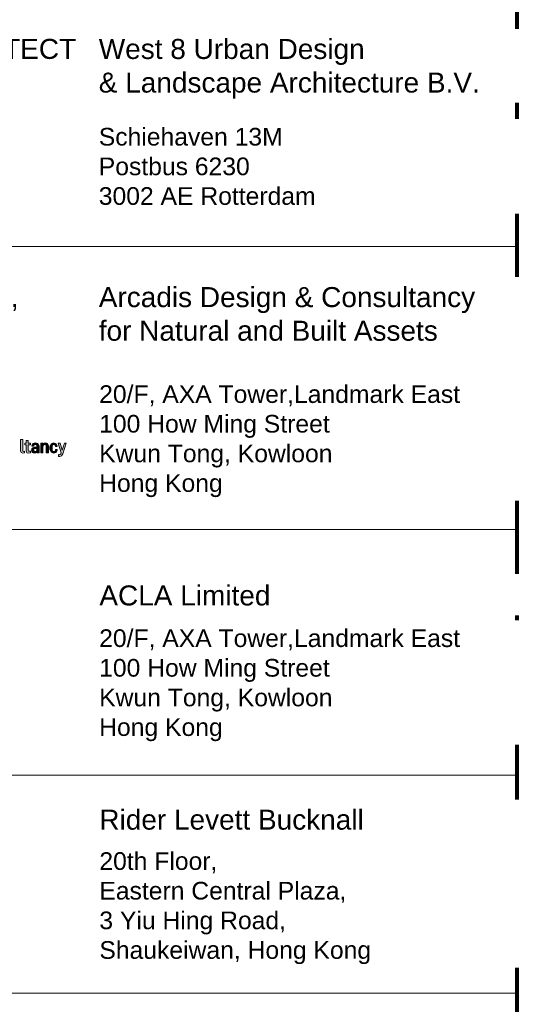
# Model space of a CAD drawing. Extents: x 0 to 1239, y 0 to 840.
# Tile 9 of 24: x 1133 to 1178, y 171 to 256. Entities that reach past the tile are written whole.
import ezdxf

# ---------------------------------------------------------------- set-up
doc = ezdxf.new("R2010")
doc.units = 0
doc.header["$LTSCALE"] = 100
doc.layers.get('0').update_dxf_attribs({"lineweight": 0})
doc.layers.add('00_Example', color=7, linetype='Continuous')
doc.layers.add('DW-TITLE', color=7, linetype='Continuous', lineweight=0)
doc.layers.add('HCL010__', color=7, linetype='Continuous', lineweight=0)
doc.styles.add('Style-Arial', font='arial.ttf', dxfattribs={"width": 0.8})

# ---------------------------------------------------------------- blocks, each defined once
blk = doc.blocks.new('logo_arcadis')
at = {"layer": 'HCL010__', "true_color": 0xe4610f}
for points in [[(6.663359, 0.485355), (6.641759, 0.492515), (6.634059, 0.513025), (6.634059, 0.657335), (6.660209, 0.657335), (6.660209, 0.518985), (6.662819, 0.510635), (6.672639, 0.507265), (6.681969, 0.508245), (6.681969, 0.488445)], [(6.733939, 0.485135), (6.713279, 0.490615), (6.703669, 0.512315), (6.703669, 0.589135), (6.685329, 0.589135), (6.685329, 0.609865), (6.703669, 0.609865), (6.703669, 0.643015), (6.729869, 0.643015), (6.729869, 0.609865), (6.759709, 0.609865), (6.759709, 0.589135), (6.729869, 0.589135), (6.729869, 0.520395), (6.733009, 0.511175), (6.743489, 0.507975), (6.757059, 0.510145), (6.757059, 0.489205)], [(6.888719, 0.487255), (6.888719, 0.611055), (6.913529, 0.611055), (6.914009, 0.591525), (6.930069, 0.608725), (6.951719, 0.613875), (6.974239, 0.604225), (6.983609, 0.579805), (6.983609, 0.487255), (6.957679, 0.487255), (6.957679, 0.574595), (6.953399, 0.588925), (6.939999, 0.593425), (6.922849, 0.585555), (6.914709, 0.565485), (6.914709, 0.487255)], [(7.050679, 0.484425), (7.017189, 0.495275), (7.003749, 0.528975), (7.003749, 0.568145), (7.017639, 0.602375), (7.050679, 0.613875), (7.083499, 0.603675), (7.095759, 0.576225), (7.095759, 0.569065), (7.071669, 0.569065), (7.071669, 0.574545), (7.067279, 0.587235), (7.051649, 0.593425), (7.034939, 0.586855), (7.029939, 0.570045), (7.029939, 0.528265), (7.035209, 0.511235), (7.052359, 0.504665), (7.067819, 0.511665), (7.071669, 0.524685), (7.071669, 0.529455), (7.095759, 0.529455), (7.095759, 0.521595), (7.083389, 0.494735)], [(7.127869, 0.44222), (7.111219, 0.444118), (7.111219, 0.465549), (7.125059, 0.463867), (7.141219, 0.475805), (7.145289, 0.489855), (7.104989, 0.611055), (7.132429, 0.611055), (7.159119, 0.523005), (7.184619, 0.611055), (7.208219, 0.611055), (7.165529, 0.474825), (7.149739, 0.449164)]]:
    blk.add_hatch(color=32, dxfattribs=at).paths.add_polyline_path(points)
h = blk.add_hatch(color=32, dxfattribs=at)
h.paths.add_polyline_path([(6.805989, 0.484645), (6.781579, 0.493385), (6.771169, 0.520185), (6.775869, 0.539115), (6.787929, 0.551645), (6.804099, 0.558595), (6.821239, 0.560705), (6.839139, 0.560705), (6.839139, 0.577635), (6.833709, 0.590875), (6.818849, 0.595325), (6.804039, 0.590815), (6.798349, 0.578395), (6.798349, 0.572155), (6.774739, 0.572155), (6.774739, 0.579585), (6.788309, 0.605085), (6.821239, 0.613875), (6.852429, 0.605145), (6.865609, 0.577415), (6.865609, 0.517305), (6.866099, 0.500275), (6.866809, 0.487255), (6.842719, 0.487255), (6.840819, 0.504885), (6.824059, 0.488555)])
h.paths.add_polyline_path([(6.816459, 0.504175), (6.803109, 0.509005), (6.797639, 0.523975), (6.805779, 0.539825), (6.823399, 0.543785), (6.839139, 0.543785), (6.839139, 0.529455), (6.832419, 0.511445)], flags=16)
at = {"layer": 'HCL010__', "color": 32, "true_color": 0xe4610f}
for p, q in [((6.660209, 0.657335), (6.634059, 0.657335)), ((6.634059, 0.657335), (6.634059, 0.513025)), ((6.660209, 0.518985), (6.660209, 0.657335)), ((6.729869, 0.643015), (6.703669, 0.643015)), ((6.703669, 0.643015), (6.703669, 0.609865)), ((6.729869, 0.609865), (6.729869, 0.643015)), ((6.634059, 0.513025), (6.641759, 0.492515)), ((6.662819, 0.510635), (6.660209, 0.518985)), ((6.672639, 0.507265), (6.662819, 0.510635)), ((6.681969, 0.508245), (6.672639, 0.507265)), ((6.681969, 0.488445), (6.681969, 0.508245)), ((6.703669, 0.609865), (6.685329, 0.609865)), ((6.685329, 0.609865), (6.685329, 0.589135)), ((6.685329, 0.589135), (6.703669, 0.589135)), ((6.703669, 0.589135), (6.703669, 0.512315)), ((6.703669, 0.512315), (6.713279, 0.490615)), ((6.759709, 0.609865), (6.729869, 0.609865)), ((6.729869, 0.520395), (6.729869, 0.589135)), ((6.729869, 0.589135), (6.759709, 0.589135)), ((6.733009, 0.511175), (6.729869, 0.520395)), ((6.743489, 0.507975), (6.733009, 0.511175)), ((6.757059, 0.510145), (6.743489, 0.507975)), ((6.757059, 0.489205), (6.757059, 0.510145)), ((6.759709, 0.589135), (6.759709, 0.609865)), ((6.775869, 0.539115), (6.771169, 0.520185)), ((6.771169, 0.520185), (6.781579, 0.493385)), ((6.788309, 0.605085), (6.774739, 0.579585)), ((6.774739, 0.579585), (6.774739, 0.572155)), ((6.774739, 0.572155), (6.798349, 0.572155)), ((6.787929, 0.551645), (6.775869, 0.539115)), ((6.804099, 0.558595), (6.787929, 0.551645)), ((6.821239, 0.613875), (6.788309, 0.605085)), ((6.797639, 0.523975), (6.805779, 0.539825)), ((6.803109, 0.509005), (6.797639, 0.523975)), ((6.798349, 0.578395), (6.804039, 0.590815)), ((6.798349, 0.572155), (6.798349, 0.578395)), ((6.816459, 0.504175), (6.803109, 0.509005)), ((6.804039, 0.590815), (6.818849, 0.595325)), ((6.821239, 0.560705), (6.804099, 0.558595)), ((6.805779, 0.539825), (6.823399, 0.543785)), ((6.832419, 0.511445), (6.816459, 0.504175)), ((6.816459, 0.504175), (6.816459, 0.504175)), ((6.818849, 0.595325), (6.833709, 0.590875)), ((6.852429, 0.605145), (6.821239, 0.613875)), ((6.839139, 0.560705), (6.821239, 0.560705)), ((6.823399, 0.543785), (6.839139, 0.543785)), ((6.824059, 0.488555), (6.840819, 0.504885)), ((6.839139, 0.529455), (6.832419, 0.511445)), ((6.833709, 0.590875), (6.839139, 0.577635)), ((6.839139, 0.577635), (6.839139, 0.560705)), ((6.839139, 0.543785), (6.839139, 0.529455)), ((6.840819, 0.504885), (6.841789, 0.504885)), ((6.841789, 0.504885), (6.842719, 0.487255)), ((6.865609, 0.577415), (6.852429, 0.605145)), ((6.865609, 0.517305), (6.865609, 0.577415)), ((6.866099, 0.500275), (6.865609, 0.517305)), ((6.866809, 0.487255), (6.866099, 0.500275)), ((6.913529, 0.611055), (6.888719, 0.611055)), ((6.888719, 0.611055), (6.888719, 0.487255)), ((6.913529, 0.591525), (6.913529, 0.611055)), ((6.914009, 0.591525), (6.913529, 0.591525)), ((6.930069, 0.608725), (6.914009, 0.591525)), ((6.914709, 0.565485), (6.922849, 0.585555)), ((6.914709, 0.487255), (6.914709, 0.565485)), ((6.922849, 0.585555), (6.939999, 0.593425)), ((6.951719, 0.613875), (6.930069, 0.608725)), ((6.939999, 0.593425), (6.953399, 0.588925)), ((6.974239, 0.604225), (6.951719, 0.613875)), ((6.953399, 0.588925), (6.957679, 0.574595)), ((6.957679, 0.574595), (6.957679, 0.487255)), ((6.983609, 0.579805), (6.974239, 0.604225)), ((6.983609, 0.487255), (6.983609, 0.579805)), ((7.017639, 0.602375), (7.003749, 0.568145)), ((7.003749, 0.568145), (7.003749, 0.528975)), ((7.003749, 0.528975), (7.017189, 0.495275)), ((7.050679, 0.613875), (7.017639, 0.602375)), ((7.029939, 0.570045), (7.034939, 0.586855)), ((7.029939, 0.528265), (7.029939, 0.570045)), ((7.035209, 0.511235), (7.029939, 0.528265)), ((7.034939, 0.586855), (7.051649, 0.593425)), ((7.052359, 0.504665), (7.035209, 0.511235)), ((7.083499, 0.603675), (7.050679, 0.613875)), ((7.051649, 0.593425), (7.067279, 0.587235)), ((7.067819, 0.511665), (7.052359, 0.504665)), ((7.067279, 0.587235), (7.071669, 0.574545)), ((7.071669, 0.524685), (7.067819, 0.511665)), ((7.071669, 0.574545), (7.071669, 0.569065)), ((7.071669, 0.569065), (7.095759, 0.569065)), ((7.095759, 0.529455), (7.071669, 0.529455)), ((7.071669, 0.529455), (7.071669, 0.524685)), ((7.083389, 0.494735), (7.095759, 0.521595)), ((7.095759, 0.576225), (7.083499, 0.603675)), ((7.095759, 0.569065), (7.095759, 0.576225)), ((7.095759, 0.521595), (7.095759, 0.529455)), ((7.132429, 0.611055), (7.104989, 0.611055)), ((7.104989, 0.611055), (7.145289, 0.489855)), ((7.158919, 0.523005), (7.132429, 0.611055)), ((7.159119, 0.523005), (7.158919, 0.523005)), ((7.184619, 0.611055), (7.159119, 0.523005)), ((7.165529, 0.474825), (7.208219, 0.611055)), ((7.208219, 0.611055), (7.184619, 0.611055)), ((6.641759, 0.492515), (6.663359, 0.485355)), ((6.663359, 0.485355), (6.681969, 0.488445)), ((6.663359, 0.485355), (6.663359, 0.485355)), ((6.713279, 0.490615), (6.733939, 0.485135)), ((6.733939, 0.485135), (6.757059, 0.489205)), ((6.733939, 0.485135), (6.733939, 0.485135)), ((6.781579, 0.493385), (6.805989, 0.484645)), ((6.805989, 0.484645), (6.824059, 0.488555)), ((6.805989, 0.484645), (6.805989, 0.484645)), ((6.842719, 0.487255), (6.866809, 0.487255)), ((6.888719, 0.487255), (6.914709, 0.487255)), ((6.888719, 0.487255), (6.888719, 0.487255)), ((6.957679, 0.487255), (6.983609, 0.487255)), ((7.017189, 0.495275), (7.050679, 0.484425)), ((7.050679, 0.484425), (7.083389, 0.494735)), ((7.050679, 0.484425), (7.050679, 0.484425)), ((7.125059, 0.463867), (7.111219, 0.465549)), ((7.111219, 0.465549), (7.111219, 0.444118)), ((7.111219, 0.444118), (7.127869, 0.44222)), ((7.141219, 0.475805), (7.125059, 0.463867)), ((7.127869, 0.44222), (7.149739, 0.449164)), ((7.127869, 0.44222), (7.127869, 0.44222)), ((7.145289, 0.489855), (7.141219, 0.475805)), ((7.149739, 0.449164), (7.165529, 0.474825))]:
    blk.add_line(p, q, dxfattribs=at)

msp = doc.modelspace()

# ---------------------------------------------------------------- linework, layer by layer
at = {"const_width": 0.35}
msp.add_lwpolyline([(12, 12), (12, 828), (1176, 828), (1176, 12)], close=True, dxfattribs=at)
at = {"layer": 'DW-TITLE', "color": 7}
for p, q in [((1076, 236.444), (1176, 236.444)), ((1076, 212), (1176, 212)), ((1076, 212), (1176, 212)), ((1076, 190.796), (1176, 190.796)), ((1076, 172), (1176, 172))]:
    msp.add_line(p, q, dxfattribs=at)

# ---------------------------------------------------------------- block references
at = {"layer": 'HCL010__', "xscale": 6.850962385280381, "yscale": 6.850962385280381, "zscale": 6.850962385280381}
msp.add_blockref('logo_arcadis', (1087.733, 215.278), dxfattribs=at)

# ---------------------------------------------------------------- next in the draw order: texts
at = {"layer": '00_Example', "color": 7, "width": 98, "attachment_point": 1, "line_spacing_factor": 1.00667, "style": 'Style-Arial', "bg_fill": 2}
for s, insert, char_height in [('{\\fSwis721 BT|b0|i0|c0|p34;\\W1;West 8 Urban Design \\P& Landscape Architecture B.V.}', (1139.925, 254.342), 1.72777), ('{\\fSwis721 BT|b0|i0|c0|p34;\\W1;Schiehaven 13M\\PPostbus 6230\\P3002 AE Rotterdam}', (1139.925, 246.668), 1.52451), ('{\\fSwis721 BT|b0|i0|c0|p34;\\W1;Arcadis Design & Consultancy\\Pfor Natural and Built Assets}', (1139.925, 232.928), 1.72777), ('{\\fSwis721 BT|b0|i0|c0|p34;\\W1;20/F, AXA Tower,Landmark East\\P100 How Ming Street\\PKwun Tong, Kowloon\\PHong Kong}', (1139.958, 224.456), 1.52451), ('{\\fSwis721 BT|b0|i0|c0|p34;\\W1;ACLA Limited}', (1139.975, 207.182), 1.72777), ('{\\fSwis721 BT|b0|i0|c0|p34;\\W1;20/F, AXA Tower,Landmark East\\P100 How Ming Street\\PKwun Tong, Kowloon\\PHong Kong}', (1139.958, 203.394), 1.52451), ('{\\fSwis721 BT|b0|i0|c0|p34;\\W1;PROJECT QUANTITY SURVEYOR}', (1087.552, 187.437), 1.72777)]:
    msp.add_mtext(s, dxfattribs=dict(at, insert=insert, char_height=char_height))

# ---------------------------------------------------------------- next in the draw order: texts
at = {"layer": '00_Example', "color": 7, "char_height": 1.72777, "width": 98, "attachment_point": 1, "line_spacing_factor": 1.00667, "style": 'Style-Arial', "bg_fill": 2}
for s, insert in [('{\\fSwis721 BT|b0|i0|c0|p34;\\W1;URBAN DESIGN & LANDSCAPE ARCHITECT}', (1087.552, 254.349)), ('{\\fSwis721 BT|b0|i0|c0|p34;\\W1;CIVIL, GEO-TECHNICAL, STRUCTURAL, \\PBUILDING SERVICES & \\PENVIRONMENTAL ENGINEER}', (1087.552, 232.928)), ('{\\fSwis721 BT|b0|i0|c0|p34;\\W1;PROJECT LANDSCAPE ARCHITECT}', (1087.552, 207.304)), ('{\\fSwis721 BT|b0|i0|c0|p34;\\W1;Rider Levett Bucknall}', (1139.975, 187.835))]:
    msp.add_mtext(s, dxfattribs=dict(at, insert=insert))

# ---------------------------------------------------------------- next in the draw order: texts
at = {"layer": '00_Example', "color": 7, "insert": (1139.975, 184.159), "char_height": 1.52451, "width": 98, "attachment_point": 1, "line_spacing_factor": 1.00667, "style": 'Style-Arial', "bg_fill": 2}
msp.add_mtext('{\\fSwis721 BT|b0|i0|c0|p34;\\W1;20th Floor,\\PEastern Central Plaza,\\P3 Yiu Hing Road,\\PShaukeiwan, Hong Kong}', dxfattribs=at)

doc.saveas('drawing.dxf')
